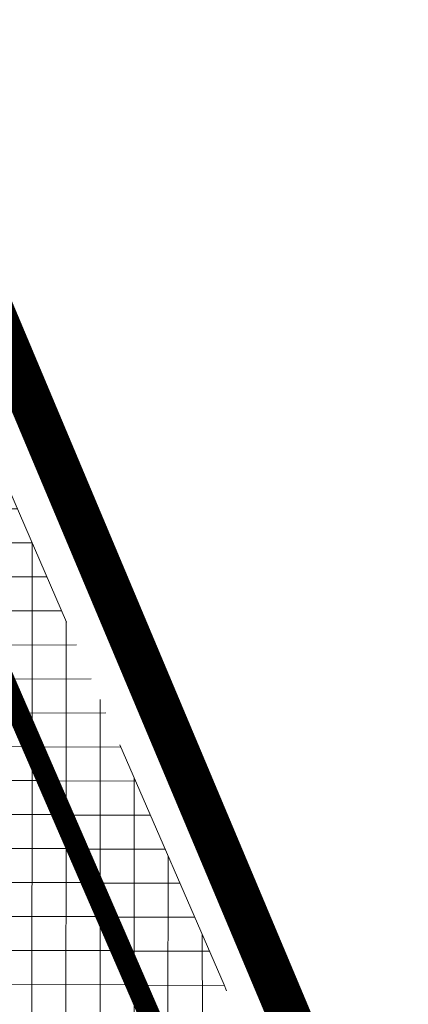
# Model space of a CAD drawing. Header units: metres. Extents: x 6467369 to 7543668, y 5829073 to 6004987.
# Tile 13 of 256: x 7543486.2 to 7543489.82, y 5829299.19 to 5829308.37. Entities that reach past the tile are written whole.
import ezdxf

# ---------------------------------------------------------------- set-up
doc = ezdxf.new("R2010")
doc.units = ezdxf.units.M
for name, pattern in [('1', [0]), ('GDE', [0]), ('HIDDEN', [0.375, 0.25, -0.125]), ('PHANTOM2', [1.25, 0.625, -0.125, 0.125, -0.125, 0.125, -0.125])]:
    doc.linetypes.add(name, pattern=pattern)
for name, color, linetype, lineweight in [('_D-krawędź pobocza', 253, 'HIDDEN', 15), ('_D-krawężnik wyniesiony BET', 7, 'Continuous', 30), ('_D-kreskowanie jezdni', 254, 'Continuous', 13), ('_D-kreskowanie pobocze', 32, '1', 13), ('_D-kreskowanie zjazd MB', 4, '1', 13), ('_D-linia rozgraniczająca inw.', 6, 'GDE', 18)]:
    doc.layers.add(name, color=color, linetype=linetype, lineweight=lineweight)
pattern_1 = [(0, (0, 0), (0, 0.3175), []), (90, (0, 0), (-0.3175, 1.944126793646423e-17), [])]

msp = doc.modelspace()

# ---------------------------------------------------------------- hatches: boundary and pattern name
at = {"layer": '_D-kreskowanie jezdni', "ltscale": 0.01, "transparency": 33554610}
h = msp.add_hatch(dxfattribs=at)
h.set_pattern_fill('ANSI37', color=256, scale=0.1, angle=45)
h.set_pattern_definition([(90, (0, 0), (-0.3175000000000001, 0), []), (180, (0, 0), (-5.551115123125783e-17, -0.3175), [])])
h.paths.add_polyline_path([(7543409.745953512, 5829462.258406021), (7543409.598435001, 5829462.545231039), (7543409.450966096, 5829462.831984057), (7543409.303556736, 5829463.118670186), (7543409.156216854, 5829463.405294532), (7543409.008956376, 5829463.691862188), (7543408.861785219, 5829463.978378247), (7543408.714713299, 5829464.264847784), (7543408.567750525, 5829464.551275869), (7543408.420906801, 5829464.837667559), (7543408.27419203, 5829465.124027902), (7543408.127616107, 5829465.410361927), (7543407.981188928, 5829465.696674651), (7543407.834920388, 5829465.982971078), (7543407.613271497, 5829466.417295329), (7543407.322111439, 5829466.989247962), (7543407.031696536, 5829467.561355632), (7543406.742125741, 5829468.13361888), (7543406.453492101, 5829468.706049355), (7543406.165881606, 5829469.278672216), (7543405.879380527, 5829469.851511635), (7543405.594071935, 5829470.424597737), (7543405.382212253, 5829470.852267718), (7543405.380675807, 5829470.855377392, -0.01973386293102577), (7543395.809390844, 5829492.289613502), (7543395.632383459, 5829492.732808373), (7543395.396215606, 5829493.327661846), (7543395.161067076, 5829493.923258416), (7543394.92686042, 5829494.519555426), (7543394.69351772, 5829495.116510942), (7543394.460964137, 5829495.714074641), (7543394.229125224, 5829496.312194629), (7543393.997930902, 5829496.910807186), (7543393.822919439, 5829497.365403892), (7543393.707589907, 5829497.665409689), (7543393.592364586, 5829497.965548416), (7543393.477233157, 5829498.265816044), (7543393.362185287, 5829498.566208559), (7543393.247210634, 5829498.86672195), (7543393.132298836, 5829499.167352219), (7543393.017439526, 5829499.468095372), (7543392.90262232, 5829499.76894742), (7543392.787836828, 5829500.06990438), (7543392.673072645, 5829500.370962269), (7543392.558319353, 5829500.67211711), (7543392.443566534, 5829500.973364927), (7543392.328803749, 5829501.27470174), (7543392.214020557, 5829501.576123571), (7543388.522689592, 5829511.269764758), (7543383.791993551, 5829509.642775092), (7543387.541343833, 5829499.796771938), (7543387.656157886, 5829499.495269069), (7543387.771013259, 5829499.193689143), (7543387.885920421, 5829498.892036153), (7543388.00088985, 5829498.590314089), (7543388.115932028, 5829498.288526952), (7543388.231057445, 5829497.98667875), (7543388.346276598, 5829497.684773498), (7543388.46159999, 5829497.382815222), (7543388.577038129, 5829497.080807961), (7543388.692601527, 5829496.778755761), (7543388.808300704, 5829496.476662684), (7543388.92414618, 5829496.174532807), (7543389.040148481, 5829495.872370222), (7543389.156318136, 5829495.570179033), (7543389.272665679, 5829495.267963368), (7543389.389201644, 5829494.965727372), (7543389.505936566, 5829494.663475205), (7543389.622880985, 5829494.361211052), (7543389.740045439, 5829494.05893912), (7543389.857440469, 5829493.756663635), (7543389.975076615, 5829493.454388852), (7543390.092964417, 5829493.15211905), (7543390.211114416, 5829492.849858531), (7543390.329537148, 5829492.547611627), (7543390.44824315, 5829492.245382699), (7543390.567242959, 5829491.943176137), (7543390.686547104, 5829491.64099636), (7543390.806166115, 5829491.338847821), (7543390.926110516, 5829491.036735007), (7543391.044985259, 5829490.738192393, 0.02000586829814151), (7543400.899151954, 5829468.63818458), (7543400.900687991, 5829468.635075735), (7543401.045016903, 5829468.34372653), (7543401.189600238, 5829468.052600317), (7543401.334427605, 5829467.761692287), (7543401.479488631, 5829467.470997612), (7543401.62477297, 5829467.18051143), (7543401.770270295, 5829466.890228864), (7543401.915970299, 5829466.600145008), (7543402.061862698, 5829466.310254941), (7543402.207937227, 5829466.020553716), (7543402.35418364, 5829465.73103637), (7543402.500591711, 5829465.44169792), (7543402.647151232, 5829465.152533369), (7543402.793852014, 5829464.863537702), (7543402.940683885, 5829464.574705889), (7543403.087636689, 5829464.286032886), (7543403.234700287, 5829463.997513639), (7543403.381864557, 5829463.709143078), (7543403.529119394, 5829463.420916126), (7543403.676454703, 5829463.132827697), (7543403.823860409, 5829462.844872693), (7543403.971326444, 5829462.55704601), (7543404.118842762, 5829462.269342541), (7543404.266399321, 5829461.981757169), (7543404.413986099, 5829461.694284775), (7543404.561593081, 5829461.406920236), (7543404.709210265, 5829461.119658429), (7543404.856827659, 5829460.832494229), (7543405.004435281, 5829460.545422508), (7543405.152023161, 5829460.258438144), (7543405.299581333, 5829459.971536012), (7543443.377905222, 5829385.935670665), (7543443.49591691, 5829385.706216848), (7543443.613882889, 5829385.476833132), (7543443.731795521, 5829385.247515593), (7543443.849647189, 5829385.018260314), (7543443.967430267, 5829384.789063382), (7543444.085137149, 5829384.55992089), (7543444.202760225, 5829384.330828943), (7543444.320291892, 5829384.101783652), (7543444.437724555, 5829383.872781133), (7543444.555050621, 5829383.643817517), (7543444.672262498, 5829383.414888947), (7543444.789352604, 5829383.185991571), (7543444.906313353, 5829382.957121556), (7543445.02313717, 5829382.728275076), (7543445.200018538, 5829382.381382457), (7543445.432538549, 5829381.924208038), (7543445.664418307, 5829381.466974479), (7543445.895585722, 5829381.009674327), (7543446.125972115, 5829380.552293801), (7543446.355510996, 5829380.09481519), (7543446.584138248, 5829379.637216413), (7543446.811788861, 5829379.179477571), (7543446.868745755, 5829379.064387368, -0.007950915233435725), (7543450.250869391, 5829371.957176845), (7543454.925274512, 5829373.75727092, 0.008251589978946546), (7543451.348885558, 5829381.284375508), (7543451.347654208, 5829381.286863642), (7543451.231868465, 5829381.520239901), (7543451.115894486, 5829381.753429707), (7543450.999740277, 5829381.986436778), (7543450.883413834, 5829382.219264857), (7543450.76692313, 5829382.4519177), (7543450.650276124, 5829382.684399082), (7543450.533480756, 5829382.916712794), (7543450.416544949, 5829383.148862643), (7543450.29947661, 5829383.380852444), (7543450.182283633, 5829383.612686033), (7543450.06497389, 5829383.844367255), (7543449.947555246, 5829384.075899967), (7543449.830035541, 5829384.307288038), (7543449.712422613, 5829384.538535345), (7543449.594724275, 5829384.769645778), (7543449.476948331, 5829385.000623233), (7543449.359102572, 5829385.231471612), (7543449.241194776, 5829385.462194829), (7543449.123232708, 5829385.692796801), (7543449.00522412, 5829385.923281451), (7543448.887176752, 5829386.153652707), (7543448.769098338, 5829386.3839145), (7543448.650996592, 5829386.614070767), (7543448.532879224, 5829386.84412544), (7543448.414753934, 5829387.074082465), (7543448.296628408, 5829387.303945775), (7543448.178510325, 5829387.533719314), (7543448.060407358, 5829387.763407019), (7543447.942327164, 5829387.993012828), (7543447.824277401, 5829388.222540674)])
h.paths.add_polyline_path([(7543458.309081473, 5829366.087622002), (7543458.206268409, 5829366.324367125), (7543458.1034143, 5829366.56118518), (7543458.00051125, 5829366.798072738), (7543457.897551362, 5829367.035026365), (7543457.794526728, 5829367.272042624), (7543457.691429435, 5829367.509118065), (7543457.588251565, 5829367.746249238), (7543457.484985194, 5829367.98343268), (7543457.38162239, 5829368.220664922), (7543457.278155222, 5829368.457942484), (7543457.174575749, 5829368.695261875), (7543457.070876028, 5829368.932619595), (7543456.967048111, 5829369.170012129), (7543456.863084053, 5829369.407435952), (7543456.758975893, 5829369.644887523), (7543456.654715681, 5829369.882363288), (7543456.550295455, 5829370.119859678), (7543456.445707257, 5829370.357373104), (7543456.340943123, 5829370.594899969), (7543456.235995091, 5829370.832436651), (7543456.130855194, 5829371.069979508), (7543456.025515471, 5829371.307524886), (7543455.919967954, 5829371.545069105), (7543455.814204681, 5829371.782608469), (7543455.708217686, 5829372.020139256), (7543455.601999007, 5829372.257657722), (7543455.495540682, 5829372.495160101), (7543455.388834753, 5829372.732642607), (7543455.281873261, 5829372.970101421), (7543455.175899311, 5829373.204762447, 0.0006006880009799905), (7543454.925274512, 5829373.75727092), (7543450.250869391, 5829371.957176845, -0.0006403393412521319), (7543450.51339584, 5829371.380154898), (7543450.670621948, 5829371.032929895), (7543450.880581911, 5829370.566810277), (7543451.089814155, 5829370.100025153), (7543451.298376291, 5829369.63260994), (7543451.506325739, 5829369.164600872), (7543451.713718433, 5829368.696037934), (7543451.920607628, 5829368.226967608), (7543452.127044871, 5829367.757440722), (7543452.28339967, 5829367.400824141), (7543452.386462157, 5829367.165459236), (7543452.489456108, 5829366.929973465), (7543452.592389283, 5829366.694370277), (7543452.695269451, 5829366.458653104), (7543452.798104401, 5829366.22282538), (7543452.900901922, 5829365.98689053), (7543453.003669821, 5829365.750851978), (7543453.106415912, 5829365.514713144), (7543453.209148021, 5829365.278477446), (7543453.311873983, 5829365.042148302), (7543453.414601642, 5829364.805729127), (7543453.517338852, 5829364.569223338), (7543453.620093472, 5829364.33263435), (7543453.722873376, 5829364.095965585), (7543482.827848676, 5829297.07563406), (7543482.964939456, 5829296.759961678), (7543483.102103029, 5829296.444169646), (7543483.239356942, 5829296.128265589), (7543483.37671876, 5829295.812257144), (7543483.514206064, 5829295.496151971), (7543483.651836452, 5829295.179957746), (7543483.789627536, 5829294.863682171), (7543483.927596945, 5829294.547332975), (7543484.065762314, 5829294.230917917), (7543484.204141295, 5829293.914444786), (7543484.342751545, 5829293.59792141), (7543484.481610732, 5829293.281355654), (7543484.620736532, 5829292.964755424), (7543484.760146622, 5829292.648128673), (7543484.899858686, 5829292.331483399), (7543485.039890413, 5829292.01482765), (7543485.180259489, 5829291.69816953), (7543485.320983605, 5829291.381517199), (7543485.462080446, 5829291.064878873), (7543485.603567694, 5829290.748262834), (7543485.745463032, 5829290.431677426), (7543485.887784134, 5829290.115131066), (7543486.030548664, 5829289.798632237), (7543486.173774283, 5829289.482189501), (7543486.317478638, 5829289.165811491), (7543486.461679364, 5829288.849506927), (7543486.606394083, 5829288.533284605), (7543486.751640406, 5829288.217153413), (7543486.897435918, 5829287.901122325), (7543487.042095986, 5829287.588874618, 0.02273060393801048), (7543495.541139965, 5829271.266797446), (7543495.54299273, 5829271.263596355), (7543495.717909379, 5829270.962543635), (7543495.893240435, 5829270.661892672), (7543496.068968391, 5829270.361634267), (7543496.245075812, 5829270.061759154), (7543496.421545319, 5829269.762258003), (7543496.598359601, 5829269.463121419), (7543496.775501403, 5829269.164339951), (7543496.952953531, 5829268.865904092), (7543497.130698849, 5829268.567804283), (7543497.308720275, 5829268.270030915), (7543497.487000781, 5829267.972574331), (7543497.665523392, 5829267.675424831), (7543497.844271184, 5829267.378572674), (7543498.023227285, 5829267.082008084), (7543498.202374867, 5829266.785721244), (7543498.38169715, 5829266.489702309), (7543498.561177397, 5829266.193941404), (7543498.740798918, 5829265.898428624), (7543498.920545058, 5829265.603154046), (7543499.100399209, 5829265.308107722), (7543499.280344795, 5829265.013279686), (7543499.46036528, 5829264.718659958), (7543499.640444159, 5829264.424238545), (7543499.820564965, 5829264.130005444), (7543500.000711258, 5829263.835950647), (7543500.18086663, 5829263.542064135), (7543500.3610147, 5829263.248335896), (7543500.541139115, 5829262.954755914), (7543500.721223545, 5829262.66131418), (7543500.901251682, 5829262.368000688), (7543536.326194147, 5829204.652589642), (7543539.961566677, 5829208.287962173), (7543505.162580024, 5829264.983546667), (7543504.982624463, 5829265.276741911), (7543504.802757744, 5829265.569828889), (7543504.622996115, 5829265.862817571), (7543504.443355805, 5829266.155717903), (7543504.263853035, 5829266.44853982), (7543504.084504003, 5829266.741293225), (7543503.905324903, 5829267.033988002), (7543503.726331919, 5829267.326634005), (7543503.453479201, 5829267.773182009), (7543503.097623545, 5829268.356954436), (7543502.742559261, 5829268.941105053), (7543502.388509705, 5829269.52555757), (7543502.035656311, 5829270.110303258), (7543501.684158, 5829270.695369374), (7543501.334163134, 5829271.280799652), (7543500.98581472, 5829271.866645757), (7543500.639250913, 5829272.452966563), (7543500.294607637, 5829273.039823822), (7543499.952020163, 5829273.627279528), (7543499.866452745, 5829273.775117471, -0.02229541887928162), (7543491.722217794, 5829289.382629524), (7543491.508339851, 5829289.8422757), (7543491.223463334, 5829290.45978346), (7543490.940255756, 5829291.078632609), (7543490.65858889, 5829291.698747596), (7543490.378334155, 5829292.320052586), (7543490.099364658, 5829292.942466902), (7543489.821554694, 5829293.565906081), (7543489.544784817, 5829294.190270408), (7543489.268941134, 5829294.815446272), (7543488.993926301, 5829295.441281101), (7543488.719675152, 5829296.067547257), (7543488.510260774, 5829296.547131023), (7543488.373123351, 5829296.86157259), (7543488.236052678, 5829297.176194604), (7543488.099031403, 5829297.490989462), (7543487.962042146, 5829297.805949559), (7543487.825067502, 5829298.121067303), (7543487.688090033, 5829298.4363351), (7543487.551092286, 5829298.751745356), (7543487.414056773, 5829299.067290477)])
at = {"layer": '_D-kreskowanie pobocze', "ltscale": 0.01, "transparency": 33554623}
h = msp.add_hatch(dxfattribs=at)
h.set_pattern_fill('NET', color=256, scale=0.1)
h.set_pattern_definition(pattern_1)
h.paths.add_polyline_path([(7543492.402208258, 5829289.699035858), (7543492.259095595, 5829290.006600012), (7543492.116690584, 5829290.313980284), (7543491.974704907, 5829290.62175313), (7543491.833122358, 5829290.929910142), (7543491.691926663, 5829291.238442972), (7543491.551101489, 5829291.547343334), (7543491.410630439, 5829291.85660301), (7543491.270497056, 5829292.166213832), (7543491.130684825, 5829292.476167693), (7543490.991177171, 5829292.786456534), (7543490.851957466, 5829293.097072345), (7543490.713009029, 5829293.408007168), (7543490.574467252, 5829293.718910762), (7543490.436002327, 5829294.030478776), (7543490.297758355, 5829294.342342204), (7543490.159718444, 5829294.654493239), (7543490.021865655, 5829294.966924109), (7543489.884183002, 5829295.279627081), (7543489.746653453, 5829295.592594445), (7543489.609259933, 5829295.905818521), (7543489.471985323, 5829296.21929164), (7543489.334812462, 5829296.533006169), (7543489.197724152, 5829296.846954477), (7543489.060703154, 5829297.161128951), (7543488.92373219, 5829297.475521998), (7543488.786793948, 5829297.790126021), (7543488.649871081, 5829298.104933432), (7543488.512946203, 5829298.419936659), (7543488.376001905, 5829298.7351281), (7543488.239020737, 5829299.050500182), (7543488.101987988, 5829299.36603894), (7543458.997011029, 5829366.386374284), (7543458.894188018, 5829366.62314231), (7543458.791314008, 5829366.860006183), (7543458.688381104, 5829367.096962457), (7543458.585381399, 5829367.334007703), (7543458.482306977, 5829367.571138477), (7543458.379149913, 5829367.808351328), (7543458.275902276, 5829368.045642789), (7543458.172556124, 5829368.283009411), (7543458.06910351, 5829368.520447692), (7543457.96553648, 5829368.75795416), (7543457.861847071, 5829368.995525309), (7543457.758027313, 5829369.233157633), (7543457.654069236, 5829369.470847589), (7543457.549964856, 5829369.70859166), (7543457.445706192, 5829369.946386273), (7543457.341285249, 5829370.184227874), (7543457.236694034, 5829370.422112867), (7543457.13192455, 5829370.660037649), (7543457.026968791, 5829370.897998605), (7543456.921818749, 5829371.135992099), (7543456.816466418, 5829371.374014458), (7543456.710903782, 5829371.612062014), (7543456.605122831, 5829371.850131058), (7543456.499115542, 5829372.088217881), (7543456.3928739, 5829372.326318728), (7543456.286389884, 5829372.564429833), (7543456.179655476, 5829372.802547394), (7543456.072662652, 5829373.040667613), (7543455.965403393, 5829373.278786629), (7543455.857869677, 5829373.516900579), (7543455.750215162, 5829373.754649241, 0.0002955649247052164), (7543455.626406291, 5829374.027273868), (7543454.925274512, 5829373.75727092, -0.0003396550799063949), (7543455.067151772, 5829373.444932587), (7543455.174648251, 5829373.207532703), (7543455.281873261, 5829372.970101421), (7543455.388834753, 5829372.732642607), (7543455.495540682, 5829372.495160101), (7543455.601999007, 5829372.257657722), (7543455.708217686, 5829372.020139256), (7543455.814204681, 5829371.782608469), (7543455.919967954, 5829371.545069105), (7543456.025515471, 5829371.307524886), (7543456.130855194, 5829371.069979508), (7543456.235995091, 5829370.832436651), (7543456.340943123, 5829370.594899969), (7543456.445707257, 5829370.357373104), (7543456.550295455, 5829370.119859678), (7543456.654715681, 5829369.882363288), (7543456.758975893, 5829369.644887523), (7543456.863084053, 5829369.407435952), (7543456.967048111, 5829369.170012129), (7543457.070876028, 5829368.932619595), (7543457.174575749, 5829368.695261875), (7543457.278155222, 5829368.457942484), (7543457.38162239, 5829368.220664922), (7543457.484985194, 5829367.98343268), (7543457.588251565, 5829367.746249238), (7543457.691429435, 5829367.509118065), (7543457.794526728, 5829367.272042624), (7543457.897551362, 5829367.035026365), (7543458.00051125, 5829366.798072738), (7543458.1034143, 5829366.56118518), (7543458.206268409, 5829366.324367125), (7543458.309081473, 5829366.087622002), (7543487.414056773, 5829299.067290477), (7543487.551092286, 5829298.751745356), (7543487.688090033, 5829298.4363351), (7543487.825067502, 5829298.121067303), (7543487.962042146, 5829297.805949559), (7543488.099031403, 5829297.490989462), (7543488.236052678, 5829297.176194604), (7543488.373123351, 5829296.86157259), (7543488.510260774, 5829296.547131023), (7543488.647482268, 5829296.232877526), (7543488.784805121, 5829295.918819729), (7543488.922246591, 5829295.604965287), (7543489.059823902, 5829295.291321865), (7543489.197554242, 5829294.977897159), (7543489.335454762, 5829294.664698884), (7543489.473542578, 5829294.351734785), (7543489.611834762, 5829294.039012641), (7543489.750348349, 5829293.726540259), (7543489.889100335, 5829293.41432549), (7543490.028107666, 5829293.102376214), (7543490.16738725, 5829292.790700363), (7543490.306955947, 5829292.479305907), (7543490.446830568, 5829292.168200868), (7543490.587027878, 5829291.857393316), (7543490.727564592, 5829291.546891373), (7543490.868457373, 5829291.236703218), (7543491.009722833, 5829290.926837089), (7543491.151377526, 5829290.617301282), (7543491.293437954, 5829290.308104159), (7543491.435920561, 5829289.999254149), (7543491.578841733, 5829289.690759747), (7543491.722217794, 5829289.382629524, 0.02186969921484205), (7543499.698060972, 5829274.066054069), (7543499.868306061, 5829273.771915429), (7543500.039110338, 5829273.477940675), (7543500.210457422, 5829273.184121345), (7543500.382330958, 5829272.890448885), (7543500.554714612, 5829272.596914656), (7543500.727592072, 5829272.303509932), (7543500.900947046, 5829272.010225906), (7543501.074763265, 5829271.717053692), (7543501.24902447, 5829271.423984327), (7543501.423714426, 5829271.131008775), (7543501.598816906, 5829270.838117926), (7543501.774315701, 5829270.545302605), (7543501.950194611, 5829270.252553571), (7543502.126437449, 5829269.959861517), (7543502.303028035, 5829269.667217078), (7543502.479950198, 5829269.37461083), (7543502.657187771, 5829269.082033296), (7543502.834724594, 5829268.789474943), (7543503.012544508, 5829268.496926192), (7543503.190631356, 5829268.204377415), (7543503.36896898, 5829267.911818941), (7543503.547541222, 5829267.619241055), (7543503.726331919, 5829267.326634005), (7543503.905324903, 5829267.033988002), (7543504.084504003, 5829266.741293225), (7543504.263853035, 5829266.44853982), (7543504.443355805, 5829266.155717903), (7543504.622996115, 5829265.862817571), (7543504.802757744, 5829265.569828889), (7543504.982624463, 5829265.276741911), (7543505.162580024, 5829264.983546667), (7543539.961566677, 5829208.287962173), (7543540.506872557, 5829208.833268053), (7543505.801782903, 5829265.375872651), (7543505.621849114, 5829265.669032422), (7543505.442025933, 5829265.962048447), (7543505.262329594, 5829266.254930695), (7543505.082776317, 5829266.547689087), (7543504.903382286, 5829266.840333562), (7543504.724163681, 5829267.132873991), (7543504.545136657, 5829267.42532024), (7543504.366317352, 5829267.717682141), (7543504.187721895, 5829268.009969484), (7543504.009366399, 5829268.302192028), (7543503.831266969, 5829268.594359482), (7543503.653439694, 5829268.886481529), (7543503.475900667, 5829269.17856779), (7543503.298665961, 5829269.470627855), (7543503.121751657, 5829269.762671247), (7543502.945173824, 5829270.054707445), (7543502.768948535, 5829270.346745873), (7543502.593091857, 5829270.638795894), (7543502.417416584, 5829270.931205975), (7543502.242335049, 5829271.223325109), (7543502.067670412, 5829271.515483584), (7543501.893438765, 5829271.8076905), (7543501.719656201, 5829272.099954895), (7543501.546338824, 5829272.392285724), (7543501.373502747, 5829272.68469187), (7543501.201164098, 5829272.977182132), (7543501.029339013, 5829273.269765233), (7543500.858043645, 5829273.562449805), (7543500.687294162, 5829273.855244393), (7543500.517106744, 5829274.148157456), (7543500.34749391, 5829274.441203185, -0.02186969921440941)])
h.paths.add_polyline_path([(7543487.190744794, 5829287.26939682), (7543487.043798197, 5829287.585200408), (7543486.897435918, 5829287.901122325), (7543486.751640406, 5829288.217153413), (7543486.606394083, 5829288.533284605), (7543486.461679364, 5829288.849506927), (7543486.317478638, 5829289.165811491), (7543486.173774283, 5829289.482189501), (7543486.030548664, 5829289.798632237), (7543485.887784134, 5829290.115131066), (7543485.745463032, 5829290.431677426), (7543485.603567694, 5829290.748262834), (7543485.462080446, 5829291.064878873), (7543485.320983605, 5829291.381517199), (7543485.180259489, 5829291.69816953), (7543485.039890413, 5829292.01482765), (7543484.899858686, 5829292.331483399), (7543484.760146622, 5829292.648128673), (7543484.620736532, 5829292.964755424), (7543484.481610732, 5829293.281355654), (7543484.342751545, 5829293.59792141), (7543484.204141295, 5829293.914444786), (7543484.065762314, 5829294.230917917), (7543483.927596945, 5829294.547332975), (7543483.789627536, 5829294.863682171), (7543483.651836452, 5829295.179957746), (7543483.514206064, 5829295.496151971), (7543483.37671876, 5829295.812257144), (7543483.239356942, 5829296.128265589), (7543483.102103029, 5829296.444169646), (7543482.964939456, 5829296.759961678), (7543482.827848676, 5829297.07563406), (7543453.722873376, 5829364.095965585), (7543453.620093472, 5829364.33263435), (7543453.517338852, 5829364.569223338), (7543453.414601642, 5829364.805729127), (7543453.311873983, 5829365.042148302), (7543453.209148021, 5829365.278477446), (7543453.106415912, 5829365.514713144), (7543453.003669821, 5829365.750851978), (7543452.900901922, 5829365.98689053), (7543452.798104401, 5829366.22282538), (7543452.695269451, 5829366.458653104), (7543452.592389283, 5829366.694370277), (7543452.489456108, 5829366.929973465), (7543452.386462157, 5829367.165459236), (7543452.28339967, 5829367.400824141), (7543452.180260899, 5829367.636064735), (7543452.077038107, 5829367.871177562), (7543451.973723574, 5829368.106159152), (7543451.870309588, 5829368.341006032), (7543451.766788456, 5829368.57571472), (7543451.663152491, 5829368.81028172), (7543451.559394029, 5829369.044703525), (7543451.455505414, 5829369.278976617), (7543451.351479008, 5829369.513097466), (7543451.247307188, 5829369.747062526), (7543451.142982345, 5829369.980868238), (7543451.038496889, 5829370.214511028), (7543450.933843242, 5829370.447987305), (7543450.829013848, 5829370.681293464), (7543450.724001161, 5829370.914425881), (7543450.618797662, 5829371.147380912), (7543450.51339584, 5829371.380154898, 0.0006403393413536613), (7543450.250869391, 5829371.957176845), (7543449.549679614, 5829371.687151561, -0.0006861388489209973), (7543449.830174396, 5829371.070787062), (7543449.935267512, 5829370.838695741), (7543450.040173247, 5829370.606400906), (7543450.144899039, 5829370.373906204), (7543450.249452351, 5829370.141215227), (7543450.35384066, 5829369.908331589), (7543450.458071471, 5829369.675258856), (7543450.562152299, 5829369.4420006), (7543450.666090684, 5829369.208560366), (7543450.769894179, 5829368.974941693), (7543450.873570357, 5829368.741148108), (7543450.977126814, 5829368.507183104), (7543451.080571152, 5829368.273050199), (7543451.183910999, 5829368.038752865), (7543451.287153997, 5829367.804294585), (7543451.390307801, 5829367.56967883), (7543451.493380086, 5829367.334909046), (7543451.596378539, 5829367.099988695), (7543451.699310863, 5829366.864921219), (7543451.802184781, 5829366.629710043), (7543451.905008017, 5829366.394358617), (7543452.007788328, 5829366.158870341), (7543452.110533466, 5829365.923248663), (7543452.213251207, 5829365.687496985), (7543452.315949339, 5829365.451618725), (7543452.418635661, 5829365.215617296), (7543452.521317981, 5829364.979496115), (7543452.624004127, 5829364.743258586), (7543452.726701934, 5829364.506908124), (7543452.829419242, 5829364.270448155), (7543452.932163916, 5829364.033882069), (7543453.034942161, 5829363.797217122), (7543482.139920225, 5829296.776879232), (7543482.277027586, 5829296.461168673), (7543482.414224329, 5829296.145300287), (7543482.551528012, 5829295.829281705), (7543482.68895622, 5829295.513120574), (7543482.826526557, 5829295.196824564), (7543482.964256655, 5829294.880401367), (7543483.102164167, 5829294.563858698), (7543483.240266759, 5829294.247204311), (7543483.378582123, 5829293.93044598), (7543483.517127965, 5829293.613591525), (7543483.655922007, 5829293.296648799), (7543483.794981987, 5829292.979625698), (7543483.934325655, 5829292.662530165), (7543484.073970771, 5829292.345370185), (7543484.213935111, 5829292.028153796), (7543484.354236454, 5829291.71088909), (7543484.494892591, 5829291.393584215), (7543484.635921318, 5829291.076247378), (7543484.777179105, 5829290.759247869), (7543484.9189975, 5829290.441890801), (7543485.061241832, 5829290.124526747), (7543485.203929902, 5829289.807164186), (7543485.347079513, 5829289.489811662), (7543485.490708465, 5829289.172477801), (7543485.634834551, 5829288.855171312), (7543485.779475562, 5829288.53790098), (7543485.924649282, 5829288.220675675), (7543486.070373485, 5829287.90350437), (7543486.216665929, 5829287.586396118), (7543486.363544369, 5829287.269360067), (7543486.511023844, 5829286.952411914, 0.02186969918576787), (7543494.719394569, 5829271.189358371), (7543494.894192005, 5829270.887354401), (7543495.069725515, 5829270.585239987), (7543495.245654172, 5829270.283564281), (7543495.421960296, 5829269.982317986), (7543495.598626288, 5829269.68149174), (7543495.775634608, 5829269.381076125), (7543495.95296779, 5829269.081061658), (7543496.130608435, 5829268.781438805), (7543496.308539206, 5829268.482197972), (7543496.486742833, 5829268.183329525), (7543496.665202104, 5829267.88482378), (7543496.843899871, 5829267.586671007), (7543497.02301228, 5829267.288540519), (7543497.202125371, 5829266.991082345), (7543497.381425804, 5829266.693947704), (7543497.560896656, 5829266.39712672), (7543497.740521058, 5829266.100609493), (7543497.920282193, 5829265.804386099), (7543498.100163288, 5829265.508446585), (7543498.280147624, 5829265.212780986), (7543498.460218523, 5829264.917379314), (7543498.64035935, 5829264.622231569), (7543498.820553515, 5829264.327327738), (7543499.000784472, 5829264.032657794), (7543499.181035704, 5829263.738211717), (7543499.361290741, 5829263.443979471), (7543499.541533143, 5829263.149951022), (7543499.721746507, 5829262.856116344), (7543499.901914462, 5829262.562465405), (7543500.082020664, 5829262.268988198), (7543500.262052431, 5829261.975668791), (7543535.780888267, 5829204.107283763), (7543536.326194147, 5829204.652589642), (7543500.901251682, 5829262.368000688), (7543500.721223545, 5829262.66131418), (7543500.541139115, 5829262.954755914), (7543500.3610147, 5829263.248335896), (7543500.18086663, 5829263.542064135), (7543500.000711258, 5829263.835950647), (7543499.820564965, 5829264.130005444), (7543499.640444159, 5829264.424238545), (7543499.46036528, 5829264.718659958), (7543499.280344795, 5829265.013279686), (7543499.100399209, 5829265.308107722), (7543498.920545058, 5829265.603154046), (7543498.740798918, 5829265.898428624), (7543498.561177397, 5829266.193941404), (7543498.38169715, 5829266.489702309), (7543498.202374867, 5829266.785721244), (7543498.023227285, 5829267.082008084), (7543497.844271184, 5829267.378572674), (7543497.665523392, 5829267.675424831), (7543497.487000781, 5829267.972574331), (7543497.308720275, 5829268.270030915), (7543497.130698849, 5829268.567804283), (7543496.952953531, 5829268.865904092), (7543496.775501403, 5829269.164339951), (7543496.598359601, 5829269.463121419), (7543496.421545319, 5829269.762258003), (7543496.245075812, 5829270.061759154), (7543496.068968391, 5829270.361634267), (7543495.893240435, 5829270.661892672), (7543495.717909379, 5829270.962543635), (7543495.54299273, 5829271.263596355), (7543495.368508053, 5829271.565059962, -0.02186969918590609)])
at = {"layer": '_D-kreskowanie zjazd MB', "ltscale": 0.01, "transparency": 33554623}
h = msp.add_hatch(dxfattribs=at)
h.set_pattern_fill('NET', color=256, scale=0.1)
h.set_pattern_definition(pattern_1)
h.paths.add_polyline_path([(7543607.890194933, 5829102.307134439), (7543606.114160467, 5829102.913716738), (7543609.116138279, 5829098.496677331), (7543609.706316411, 5829097.495972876), (7543609.734643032, 5829099.328863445)])
h.paths.add_polyline_path([(7543598.88609635, 5829104.943980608), (7543598.41019816, 5829102.880778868), (7543597.358725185, 5829102.22618034), (7543599.206249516, 5829099.253528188), (7543600.24228408, 5829099.898515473), (7543602.240566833, 5829099.375624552), (7543601.306752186, 5829101.076484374), (7543601.244312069, 5829101.187308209)])
h.paths.add_polyline_path([(7543400.239929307, 5829486.098307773), (7543400.036642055, 5829486.009607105), (7543398.073473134, 5829486.78958603, 0.005462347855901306), (7543400.672952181, 5829480.832010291), (7543401.43636068, 5829482.80168133), (7543401.71063289, 5829482.921354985)])
h.paths.add_polyline_path([(7543370.653668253, 5829564.087816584), (7543368.743778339, 5829565.067368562), (7543368.813099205, 5829564.829439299), (7543368.884702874, 5829564.584812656, 0.007592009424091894), (7543370.660324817, 5829558.856350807), (7543371.813068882, 5829560.781841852)])
h.paths.add_polyline_path([(7543341.948793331, 5829634.662205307), (7543341.082816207, 5829632.725692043), (7543339.915111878, 5829632.279635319), (7543341.164070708, 5829629.010063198), (7543342.331775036, 5829629.456119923), (7543344.268288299, 5829628.590142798)])
h.paths.add_polyline_path([(7543337.162949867, 5829664.779129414), (7543335.447696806, 5829665.730691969), (7543335.53898167, 5829665.486482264), (7543335.652881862, 5829665.182552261), (7543335.767068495, 5829664.878589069), (7543335.881525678, 5829664.57458692), (7543335.996237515, 5829664.270540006), (7543336.1111881, 5829663.966442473), (7543336.226361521, 5829663.66228844), (7543336.341741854, 5829663.35807198), (7543336.45731317, 5829663.05378714), (7543336.573059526, 5829662.749427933), (7543336.688964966, 5829662.444988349), (7543336.805013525, 5829662.140462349), (7543336.921189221, 5829661.835843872), (7543337.037476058, 5829661.531126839), (7543337.153858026, 5829661.22630515), (7543337.270319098, 5829660.921372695), (7543337.386843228, 5829660.616323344), (7543337.754498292, 5829659.653861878), (7543338.427254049, 5829661.515460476)])
h.paths.add_polyline_path([(7543320.419347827, 5829698.892872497), (7543319.348352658, 5829697.061760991), (7543317.257275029, 5829696.514068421), (7543318.155311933, 5829693.131219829), (7543320.235155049, 5829693.67596987), (7543322.066266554, 5829692.604974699)])
h.paths.add_polyline_path([(7543289.976127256, 5829840.216708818), (7543288.308818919, 5829841.223954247), (7543289.929596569, 5829835.03586248), (7543290.836677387, 5829836.82416891)])

# ---------------------------------------------------------------- linework, layer by layer
at = {"layer": '_D-krawędź pobocza', "ltscale": 10, "flags": 128}
msp.add_lwpolyline([(7543401.485681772, 5829480.85359905, 0.00874113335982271), (7543405.913071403, 5829471.470969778), (7543406.054442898, 5829471.18484269), (7543406.196160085, 5829470.898765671), (7543406.338377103, 5829470.612404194), (7543406.480754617, 5829470.326417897), (7543406.623450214, 5829470.040464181), (7543406.766454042, 5829469.754538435), (7543406.909756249, 5829469.468636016), (7543407.05334699, 5829469.182752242), (7543407.197216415, 5829468.896882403), (7543407.341354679, 5829468.611021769), (7543407.48575194, 5829468.325165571), (7543407.630398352, 5829468.039309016), (7543407.775284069, 5829467.753447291), (7543407.920399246, 5829467.467575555), (7543408.065734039, 5829467.181688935), (7543408.211278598, 5829466.895782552), (7543408.357023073, 5829466.609851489), (7543408.502957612, 5829466.323890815), (7543408.649072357, 5829466.037895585), (7543408.795357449, 5829465.751860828), (7543408.941803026, 5829465.465781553), (7543409.088399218, 5829465.179652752), (7543409.235136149, 5829464.893469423), (7543409.382003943, 5829464.607226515), (7543409.528992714, 5829464.320918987), (7543409.676092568, 5829464.034541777), (7543409.823293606, 5829463.748089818), (7543409.970585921, 5829463.46155802), (7543410.117959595, 5829463.174941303), (7543410.265404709, 5829462.888234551), (7543410.412911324, 5829462.601432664), (7543448.491233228, 5829388.565571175), (7543448.609284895, 5829388.336039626), (7543448.72737651, 5829388.106411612), (7543448.845502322, 5829387.876679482), (7543448.96365466, 5829387.646839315), (7543449.081825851, 5829387.416887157), (7543449.20000821, 5829387.186819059), (7543449.318194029, 5829386.956631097), (7543449.436375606, 5829386.726319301), (7543449.554545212, 5829386.495879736), (7543449.672695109, 5829386.265308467), (7543449.790817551, 5829386.034601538), (7543449.908904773, 5829385.803755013), (7543450.026948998, 5829385.572764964), (7543450.144942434, 5829385.341627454), (7543450.262877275, 5829385.110338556), (7543450.380745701, 5829384.878894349), (7543450.498539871, 5829384.647290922), (7543450.616251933, 5829384.415524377), (7543450.733874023, 5829384.183590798), (7543450.851398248, 5829383.951486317), (7543450.968816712, 5829383.719207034), (7543451.086121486, 5829383.486749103), (7543451.203304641, 5829383.25410865), (7543451.320358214, 5829383.021281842), (7543451.437274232, 5829382.788264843), (7543451.5540447, 5829382.55505384), (7543451.670661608, 5829382.321645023), (7543451.787116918, 5829382.08803462), (7543451.903402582, 5829381.854218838), (7543452.019510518, 5829381.620193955), (7543452.135432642, 5829381.385956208, -0.008335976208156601), (7543455.750215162, 5829373.754649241), (7543455.857869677, 5829373.516900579), (7543455.965403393, 5829373.278786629), (7543456.072662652, 5829373.040667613), (7543456.179655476, 5829372.802547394), (7543456.286389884, 5829372.564429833), (7543456.3928739, 5829372.326318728), (7543456.499115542, 5829372.088217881), (7543456.605122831, 5829371.850131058), (7543456.710903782, 5829371.612062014), (7543456.816466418, 5829371.374014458), (7543456.921818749, 5829371.135992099), (7543457.026968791, 5829370.897998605), (7543457.13192455, 5829370.660037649), (7543457.236694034, 5829370.422112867), (7543457.341285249, 5829370.184227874), (7543457.445706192, 5829369.946386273), (7543457.549964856, 5829369.70859166), (7543457.654069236, 5829369.470847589), (7543457.758027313, 5829369.233157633), (7543457.861847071, 5829368.995525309), (7543457.96553648, 5829368.75795416), (7543458.06910351, 5829368.520447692), (7543458.172556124, 5829368.283009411), (7543458.275902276, 5829368.045642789), (7543458.379149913, 5829367.808351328), (7543458.482306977, 5829367.571138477), (7543458.585381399, 5829367.334007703), (7543458.688381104, 5829367.096962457), (7543458.791314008, 5829366.860006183), (7543458.894188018, 5829366.62314231), (7543458.997011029, 5829366.386374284), (7543488.101987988, 5829299.36603894), (7543488.239020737, 5829299.050500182), (7543488.376001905, 5829298.7351281), (7543488.512946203, 5829298.419936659), (7543488.649871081, 5829298.104933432), (7543488.786793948, 5829297.790126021), (7543488.92373219, 5829297.475521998), (7543489.060703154, 5829297.161128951), (7543489.197724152, 5829296.846954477), (7543489.334812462, 5829296.533006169), (7543489.471985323, 5829296.21929164), (7543489.609259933, 5829295.905818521), (7543489.746653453, 5829295.592594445), (7543489.884183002, 5829295.279627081), (7543490.021865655, 5829294.966924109), (7543490.159718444, 5829294.654493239), (7543490.297758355, 5829294.342342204), (7543490.436002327, 5829294.030478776), (7543490.574467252, 5829293.718910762), (7543490.713009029, 5829293.408007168), (7543490.851957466, 5829293.097072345), (7543490.991177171, 5829292.786456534), (7543491.130684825, 5829292.476167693), (7543491.270497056, 5829292.166213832), (7543491.410630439, 5829291.85660301), (7543491.551101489, 5829291.547343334), (7543491.691926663, 5829291.238442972), (7543491.833122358, 5829290.929910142), (7543491.974704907, 5829290.62175313), (7543492.116690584, 5829290.313980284), (7543492.259095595, 5829290.006600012), (7543492.402208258, 5829289.699035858, 0.02186969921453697), (7543500.34749391, 5829274.441203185), (7543500.517106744, 5829274.148157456), (7543500.687294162, 5829273.855244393), (7543500.858043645, 5829273.562449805), (7543501.029339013, 5829273.269765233), (7543501.201164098, 5829272.977182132), (7543501.373502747, 5829272.68469187), (7543501.546338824, 5829272.392285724), (7543501.719656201, 5829272.099954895), (7543501.893438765, 5829271.8076905), (7543502.067670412, 5829271.515483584), (7543502.242335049, 5829271.223325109), (7543502.417416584, 5829270.931205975), (7543502.593091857, 5829270.638795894), (7543502.768948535, 5829270.346745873), (7543502.945173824, 5829270.054707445), (7543503.121751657, 5829269.762671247), (7543503.298665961, 5829269.470627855), (7543503.475900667, 5829269.17856779), (7543503.653439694, 5829268.886481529), (7543503.831266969, 5829268.594359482), (7543504.009366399, 5829268.302192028), (7543504.187721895, 5829268.009969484), (7543504.366317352, 5829267.717682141), (7543504.545136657, 5829267.42532024), (7543504.724163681, 5829267.132873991), (7543504.903382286, 5829266.840333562), (7543505.082776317, 5829266.547689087), (7543505.262329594, 5829266.254930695), (7543505.442025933, 5829265.962048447), (7543505.621849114, 5829265.669032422), (7543505.801782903, 5829265.375872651), (7543542.585620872, 5829205.446507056), (7543606.104826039, 5829104.259477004), (7543606.169702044, 5829104.166266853), (7543607.295101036, 5829102.510381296)], format="xyb", dxfattribs=at)
at = {"layer": '_D-krawężnik wyniesiony BET', "const_width": 0.2, "flags": 128}
msp.add_lwpolyline([(7543458.309081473, 5829366.087622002), (7543487.414056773, 5829299.067290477)], dxfattribs=at)
at = {"layer": '_D-linia rozgraniczająca inw.', "color": 6, "linetype": 'PHANTOM2', "ltscale": 5, "transparency": 33554687, "const_width": 0.4, "flags": 128}
msp.add_lwpolyline([(7543414.108544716, 5829456.854019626), (7543418.284089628, 5829449.062327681), (7543418.995757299, 5829447.749250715), (7543440.117578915, 5829406.025652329), (7543440.776521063, 5829404.727735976), (7543462.555225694, 5829363.320198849), (7543463.236461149, 5829362.037873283), (7543472.651752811, 5829343.347522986), (7543476.549538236, 5829328.838537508), (7543477.20416412, 5829326.448161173), (7543490.587731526, 5829294.607261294), (7543606.962328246, 5829104.602690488), (7543619.761623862, 5829083.704011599), (7543604.318452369, 5829080.70185704), (7543604.132180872, 5829090.778507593), (7543487.699398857, 5829277.802938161), (7543483.120534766, 5829288.396245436), (7543468.498311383, 5829322.225338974), (7543453.932691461, 5829356.038813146), (7543446.289569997, 5829373.605909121), (7543432.737924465, 5829399.857373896), (7543410.791060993, 5829442.675997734), (7543392.522062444, 5829478.146339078), (7543387.963739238, 5829490.24833374), (7543378.444812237, 5829514.973620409), (7543362.68583508, 5829556.498115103), (7543360.51290282, 5829564.492714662), (7543348.230223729, 5829609.671392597), (7543334.610749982, 5829645.325948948), (7543329.863307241, 5829657.752910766), (7543318.460805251, 5829690.795585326), (7543316.511478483, 5829698.163569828), (7543276.050244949, 5829850.48702853), (7543280.235044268, 5829851.581669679), (7543286.624868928, 5829853.237332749), (7543290.085773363, 5829841.051657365), (7543305.980352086, 5829778.33549226), (7543333.535658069, 5829674.973105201), (7543356.755432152, 5829615.033683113), (7543368.639018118, 5829571.190453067), (7543369.35598669, 5829568.681063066), (7543386.033194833, 5829521.269000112), (7543386.771075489, 5829519.145105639), (7543395.728457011, 5829496.801631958), (7543396.445587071, 5829495.008812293)], close=True, dxfattribs=at)

doc.saveas('drawing.dxf')
